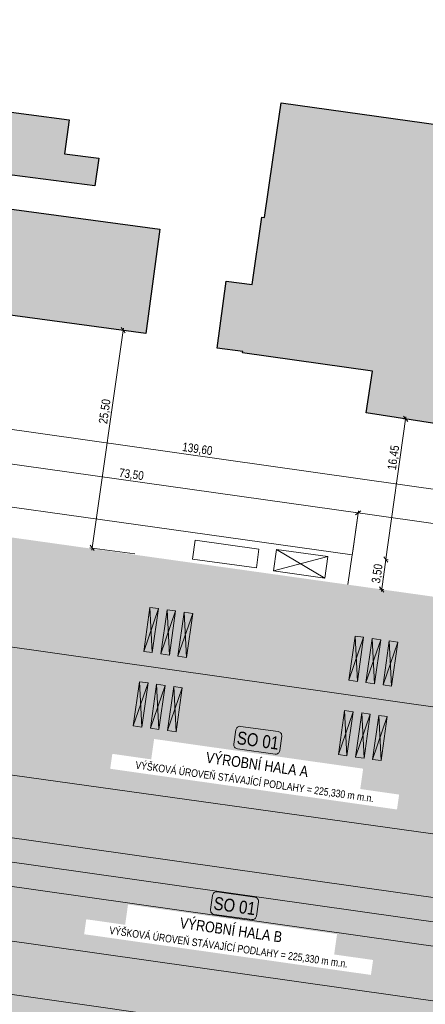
# Model space of a CAD drawing. Header units: millimetres. Extents: x -594446 to -568348, y -1168850 to -1168131.
# Tile 7 of 17: x -594168 to -594121, y -1168674 to -1168560. Entities that reach past the tile are written whole.
import ezdxf
from ezdxf.enums import TextEntityAlignment as Align

# ---------------------------------------------------------------- set-up
doc = ezdxf.new("R2010")
doc.units = ezdxf.units.MM
doc.linetypes.add('ČÁRKOVANÁ', pattern=[19.05, 12.7, -6.35])
doc.layers.get('0').update_dxf_attribs({"color": 250})
for name, color, linetype, lineweight in [('A99_N_kce-pohl', 1, 'Continuous', 9), ('A99_S_kce-rez-ten', 6, 'Continuous', 20), ('N_popis', 10, 'Continuous', 13), ('S_kce_pohled', 7, 'Continuous', 18), ('Sit_objekty', 10, 'Continuous', 13), ('taf katastr', 5, 'Continuous', 25), ('taf katastr_objekty', 211, 'Continuous', 18)]:
    doc.layers.add(name, color=color, linetype=linetype, lineweight=lineweight)
doc.styles.add('AT_popis', font='ARIALN.TTF', dxfattribs={"height": 2})
doc.styles.add('narow', font='ARIALN.TTF')
doc.styles.get("Standard").update_dxf_attribs({"font": 'ARIALN.TTF'})
doc.linetypes.add('INTSYSLNK', pattern='A,5,-2,[133,ltypeshp.shx,S=1,R=0,X=-2,Y=0],5', length=12)
doc.dimstyles.new('M - situace', dxfattribs={"dimtxt": 1, "dimasz": 0.55, "dimexe": 0.25, "dimexo": 0.5, "dimgap": 0.1, "dimtad": 1, "dimrnd": 0.05, "dimzin": 0, "dimtxsty": 'Standard', "dimblk": 'OBLIQUE', "dimcen": 0.09, "dimdle": 0.25, "dimclrd": 256, "dimclre": 256, "dimclrt": 256, "dimadec": 0, "dimazin": 0, "dimtfac": 1, "dimtmove": 1, "dimatfit": 0, "dimldrblk": 'OBLIQUE', "dimfxl": 0, "dimtolj": 1, "dimtzin": 0, "dimlwd": 5, "dimlwe": 5, "dimarcsym": 0})

# ---------------------------------------------------------------- blocks, each defined once
blk = doc.blocks.new('*U18')
at = {"true_color": 0xffffff}
h = blk.add_hatch(color=7, dxfattribs=at)
h.dxf.hatch_style = 1
edge = h.paths.add_edge_path()
edge.add_line((-0.734, 0.749), (0.734, 0.749))
edge.add_arc((0.734, 0.589), 0.16, 0, 90, ccw=False)
edge.add_line((0.894, 0.589), (0.894, 0.031))
edge.add_arc((0.734, 0.031), 0.16, -90, 0, ccw=False)
edge.add_line((0.734, -0.129), (-0.734, -0.129))
edge.add_arc((-0.734, 0.031), 0.16, 180, 270, ccw=False)
edge.add_line((-0.894, 0.031), (-0.894, 0.589))
edge.add_arc((-0.734, 0.589), 0.16, 90, 180, ccw=False)
blk.add_lwpolyline([(-0.734, 0.749), (0.734, 0.749, -0.414214), (0.894, 0.589), (0.894, 0.031, -0.414214), (0.734, -0.129), (-0.734, -0.129, -0.414214), (-0.894, 0.031), (-0.894, 0.589, -0.414214)], format="xyb", close=True)
at = {"style": 'narow'}
blk.add_attdef('OBJEKT', text='', height=0.5, dxfattribs=at).set_placement((0.009, 0.053), align=Align.CENTER)
blk = doc.blocks.new('_Oblique')
at = {"color": 0, "linetype": 'ByBlock', "lineweight": -2}
blk.add_line((-0.5, -0.5), (0.5, 0.5), dxfattribs=at)
blk = doc.blocks.new('*D59')
at = {"layer": 'Defpoints', "color": 0, "transparency": 16777216}
for p in [(-594203.71, -1168614.97), (-594063.77, -1168622.42), (-594065.5, -1168634.61)]:
    blk.add_point(p, dxfattribs=at)
at = {"layer": 'S_kce_pohled', "lineweight": 5, "transparency": 16777216}
for p, q in [((-594202.68, -1168607.73), (-594201.94, -1168602.54)), ((-594202.22, -1168602.75), (-594063.52, -1168622.46)), ((-594064.47, -1168627.37), (-594063.73, -1168622.17))]:
    blk.add_line(p, q, dxfattribs=at)
at = {"layer": 'S_kce_pohled', "lineweight": 5, "transparency": 16777216, "xscale": 0.55, "yscale": 0.55, "zscale": 0.55}
for p, rotation in [((-594201.98, -1168602.78), 171.9128774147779), ((-594063.77, -1168622.42), 351.9128774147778)]:
    blk.add_blockref('_Oblique', p, dxfattribs=dict(at, rotation=rotation))
at = {"layer": 'S_kce_pohled', "transparency": 16777216, "insert": (-594146.96, -1168609.89), "char_height": 1, "attachment_point": 5, "rotation": 351.9129}
blk.add_mtext('\\A1;139,60', dxfattribs=at)
blk = doc.blocks.new('*D71')
at = {"layer": 'Defpoints', "color": 0, "transparency": 16777216}
for p in [(-594155.57, -1168596.05), (-594152.94, -1168596.42), (-594065.5, -1168634.61)]:
    blk.add_point(p, dxfattribs=at)
at = {"layer": 'S_kce_pohled', "lineweight": 5, "transparency": 16777216}
for p, q in [((-594159.19, -1168621.55), (-594155.53, -1168595.8)), ((-594153.44, -1168596.35), (-594155.82, -1168596.01)), ((-594154.21, -1168622), (-594159.41, -1168621.27))]:
    blk.add_line(p, q, dxfattribs=at)
at = {"layer": 'S_kce_pohled', "lineweight": 5, "transparency": 16777216, "xscale": 0.55, "yscale": 0.55, "zscale": 0.55}
for p, rotation in [((-594155.57, -1168596.05), 81.91287741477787), ((-594159.16, -1168621.3), 261.9128774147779)]:
    blk.add_blockref('_Oblique', p, dxfattribs=dict(at, rotation=rotation))
at = {"layer": 'S_kce_pohled', "transparency": 16777216, "insert": (-594157.62, -1168605.48), "char_height": 1, "attachment_point": 5, "rotation": 81.9129}
blk.add_mtext('\\A1;25,50', dxfattribs=at)
blk = doc.blocks.new('*D80')
at = {"layer": 'Defpoints', "color": 0, "transparency": 16777216}
for p in [(-594128.34, -1168617.24), (-594129.03, -1168622.16), (-594065.01, -1168631.16)]:
    blk.add_point(p, dxfattribs=at)
at = {"layer": 'S_kce_pohled', "lineweight": 5, "transparency": 16777216}
for p, q in [((-594128.96, -1168621.67), (-594128.3, -1168616.99)), ((-594064.07, -1168626.27), (-594128.59, -1168617.2)), ((-594064.94, -1168630.66), (-594064.28, -1168625.99))]:
    blk.add_line(p, q, dxfattribs=at)
at = {"layer": 'S_kce_pohled', "lineweight": 5, "transparency": 16777216, "xscale": 0.55, "yscale": 0.55, "zscale": 0.55}
for p, rotation in [((-594128.34, -1168617.24), 171.9995643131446), ((-594064.32, -1168626.23), 351.9995643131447)]:
    blk.add_blockref('_Oblique', p, dxfattribs=dict(at, rotation=rotation))
at = {"layer": 'S_kce_pohled', "transparency": 16777216, "insert": (-594096.23, -1168621.04), "char_height": 1, "attachment_point": 5, "rotation": 351.9996}
blk.add_mtext('\\A1;64,65', dxfattribs=at)
blk = doc.blocks.new('*D84')
at = {"layer": 'Defpoints', "color": 0, "transparency": 16777216}
for p in [(-594125.11, -1168622.64), (-594125.11, -1168622.64), (-594126.36, -1168626)]:
    blk.add_point(p, dxfattribs=at)
at = {"layer": 'S_kce_pohled', "lineweight": 5, "transparency": 16777216}
for p, q in [((-594125.63, -1168626.36), (-594125.08, -1168622.39)), ((-594125.11, -1168622.64), (-594124.86, -1168622.67)), ((-594125.87, -1168626.07), (-594125.35, -1168626.14))]:
    blk.add_line(p, q, dxfattribs=at)
at = {"layer": 'S_kce_pohled', "lineweight": 5, "transparency": 16777216, "xscale": 0.55, "yscale": 0.55, "zscale": 0.55}
for p, rotation in [((-594125.11, -1168622.64), 81.99956431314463), ((-594125.6, -1168626.11), 261.9995643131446)]:
    blk.add_blockref('_Oblique', p, dxfattribs=dict(at, rotation=rotation))
at = {"layer": 'S_kce_pohled', "transparency": 16777216, "insert": (-594126.05, -1168624.28), "char_height": 1, "attachment_point": 5, "rotation": 81.9996}
blk.add_mtext('\\A1;3,50', dxfattribs=at)
blk = doc.blocks.new('*D85')
at = {"layer": 'Defpoints', "color": 0, "transparency": 16777216}
for p in [(-594122.82, -1168606.34), (-594122.82, -1168606.34), (-594125.32, -1168622.61)]:
    blk.add_point(p, dxfattribs=at)
at = {"layer": 'S_kce_pohled', "lineweight": 5, "transparency": 16777216}
for p, q in [((-594125.15, -1168622.89), (-594122.79, -1168606.1)), ((-594122.82, -1168606.34), (-594123.07, -1168606.31)), ((-594125.11, -1168622.64), (-594124.86, -1168622.67))]:
    blk.add_line(p, q, dxfattribs=at)
at = {"layer": 'S_kce_pohled', "lineweight": 5, "transparency": 16777216, "xscale": 0.55, "yscale": 0.55, "zscale": 0.55}
for p, rotation in [((-594122.82, -1168606.34), 81.99956431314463), ((-594125.11, -1168622.64), 261.9995643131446)]:
    blk.add_blockref('_Oblique', p, dxfattribs=dict(at, rotation=rotation))
at = {"layer": 'S_kce_pohled', "transparency": 16777216, "insert": (-594124.16, -1168610.83), "char_height": 1, "attachment_point": 5, "rotation": 81.9996}
blk.add_mtext('\\A1;16,45', dxfattribs=at)
blk = doc.blocks.new('*D86')
at = {"layer": 'Defpoints', "color": 0, "transparency": 16777216}
for p in [(-594202.29, -1168615.33), (-594128.34, -1168617.24), (-594129.51, -1168625.56)]:
    blk.add_point(p, dxfattribs=at)
at = {"layer": 'S_kce_pohled', "lineweight": 5, "transparency": 16777216}
for p, q in [((-594201.81, -1168611.96), (-594201.08, -1168606.76)), ((-594201.36, -1168606.97), (-594128.09, -1168617.27)), ((-594129.03, -1168622.19), (-594128.3, -1168616.99))]:
    blk.add_line(p, q, dxfattribs=at)
at = {"layer": 'S_kce_pohled', "lineweight": 5, "transparency": 16777216, "xscale": 0.55, "yscale": 0.55, "zscale": 0.55}
for p, rotation in [((-594201.12, -1168607.01), 171.9995643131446), ((-594128.34, -1168617.24), 351.9995643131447)]:
    blk.add_blockref('_Oblique', p, dxfattribs=dict(at, rotation=rotation))
at = {"layer": 'S_kce_pohled', "transparency": 16777216, "insert": (-594154.61, -1168612.84), "char_height": 1, "attachment_point": 5, "rotation": 351.9996}
blk.add_mtext('\\A1;73,50', dxfattribs=at)

msp = doc.modelspace()

# ---------------------------------------------------------------- hatches: boundary and pattern name
at = {"layer": 'taf katastr_objekty', "lineweight": 0, "true_color": 0xc7c8ca}
h = msp.add_hatch(color=9, dxfattribs=at)
h.dxf.hatch_style = 1
h.paths.add_polyline_path([(-594186.84, -1168568.15), (-594175.87, -1168569.78), (-594161.8, -1168571.66), (-594162.34, -1168575.58), (-594158.37, -1168576.08), (-594158.83, -1168579.287), (-594176.84, -1168577), (-594177.36, -1168580.82), (-594151.32, -1168584.32), (-594152.94, -1168596.42), (-594178.98, -1168592.92), (-594178.96, -1168592.76), (-594209.36, -1168588.27), (-594206.07, -1168565.3), (-594204.94, -1168565.47), (-594204.39, -1168561.58), (-594202.32, -1168560.03), (-594187.93, -1168562.09), (-594186.27, -1168564.1)])
h.paths.add_polyline_path([(-594269.31, -1168572.62), (-594250.55, -1168575.65), (-594251.43, -1168582.62), (-594251.69, -1168584.12), (-594270.33, -1168580.8), (-594270.15, -1168579.32)])
h.paths.add_polyline_path([(-594139.49, -1168582.93), (-594139.16, -1168582.98), (-594138.21, -1168576.3), (-594137.26, -1168569.67), (-594100.23, -1168574.87), (-594101.13, -1168581.54), (-594101.86, -1168586.99), (-594102.14, -1168589.07), (-594094.42, -1168590.16), (-594079.05, -1168592.28), (-594065.87, -1168594.11), (-594067.85, -1168608.24), (-594104.06, -1168603.09), (-594114.83, -1168601.56), (-594115.74, -1168607.43), (-594127.4, -1168605.64), (-594126.68, -1168600.78), (-594141.71, -1168598.66), (-594141.69, -1168598.5), (-594144.66, -1168598.12), (-594143.62, -1168590.34), (-594140.59, -1168590.73)])
h.paths.add_polyline_path([(-594048.81, -1168585.87), (-594045.79, -1168586.27), (-594021.17, -1168589.77), (-594024.98, -1168617.21), (-594039.79, -1168615.13), (-594039.9, -1168615.88), (-594041.4, -1168615.67), (-594041.3, -1168614.92), (-594049.45, -1168613.78), (-594046.72, -1168593.24), (-594049.74, -1168592.84)])
h.paths.add_polyline_path([(-593998.04, -1168620.92), (-593997.63, -1168617.8), (-593997.45, -1168616.39), (-593996.04, -1168605.55), (-593994.78, -1168597.12), (-593984.26, -1168598.57), (-593987.54, -1168622.36)])
h.paths.add_polyline_path([(-593957.43, -1168614.35), (-593947.49, -1168615.74), (-593949.16, -1168627.77), (-593959.1, -1168626.38)])
h.paths.add_polyline_path([(-593952.02, -1168596.49), (-593944.25, -1168597.64), (-593946.41, -1168609.47), (-593954.33, -1168608.3)])
h.paths.add_polyline_path([(-593877.8, -1168645.47), (-593876.84, -1168638.38), (-593886.38, -1168637.02), (-593887.37, -1168644.11)])
h.paths.add_polyline_path([(-593893.91, -1168657.65), (-593893.68, -1168657.66), (-593893.55, -1168656.69), (-593879.68, -1168658.65), (-593879.81, -1168659.63), (-593879.58, -1168659.67), (-593884.56, -1168694.44), (-593884.79, -1168694.41), (-593884.86, -1168695.15), (-593898.88, -1168693.16), (-593898.84, -1168692.87), (-593899.02, -1168692.85)])
h.paths.add_polyline_path([(-594022.92, -1168637.03), (-593996.11, -1168641.11), (-593965.98, -1168644.98), (-593988.96, -1168811.13), (-593989.34, -1168811.07), (-594046.23, -1168803.12), (-594035.67, -1168727.86)])
h.paths.add_polyline_path([(-593947.81, -1168699.91), (-593929.18, -1168702.42), (-593937.88, -1168765.26), (-593956.31, -1168762.78)])
h.paths.add_polyline_path([(-593905.24, -1168705.57), (-593892.82, -1168707.61), (-593900.92, -1168767.22), (-593913.31, -1168765.53), (-593910.92, -1168747.76), (-593918.56, -1168746.717), (-593917.69, -1168740.367), (-593910.06, -1168741.39)])
h.paths.add_polyline_path([(-593913.88, -1168769.53), (-593913.31, -1168765.53), (-593900.92, -1168767.22), (-593908.62, -1168824.03), (-593923.59, -1168822.04), (-593918.16, -1168781.28), (-593922.81, -1168780.61), (-593921.82, -1168773.24), (-593917.13, -1168773.9), (-593916.51, -1168769.22)])
h.paths.add_polyline_path([(-593962.39, -1168807.3), (-593956.31, -1168762.78), (-593937.88, -1168765.26), (-593944.17, -1168809.8)])
h.paths.add_polyline_path([(-594047.11, -1168829.75), (-593986.5, -1168838.16), (-593988.24, -1168850.39), (-594048.53, -1168842.05)])
h.paths.add_polyline_path([(-594066.4, -1168747.71), (-594041.79, -1168751.12), (-594046.85, -1168787.37), (-594071.08, -1168783.95), (-594071.47, -1168783.9)])
h.paths.add_polyline_path([(-594232.81, -1168736.78), (-594230.835, -1168722.595), (-594085.41, -1168733.67), (-594090.54, -1168770.52), (-594102.92, -1168768.78), (-594234.68, -1168750.26)])
h.paths.add_polyline_path([(-594215.53, -1168696.421), (-594226.995, -1168694.784), (-594229.566, -1168713.401), (-594102.017, -1168731.335), (-594085.41, -1168733.67), (-594230.835, -1168722.595), (-594227.02, -1168694.78), (-594255.74, -1168690.76), (-594252.9, -1168671.9), (-594239.326, -1168673.905), (-594239.49, -1168675.66), (-594213.133, -1168679.426)])
h.paths.add_polyline_path([(-594252.64, -1168734.01), (-594232.81, -1168736.78), (-594234.68, -1168750.26), (-594239.33, -1168749.62), (-594240.66, -1168759.26), (-594252.01, -1168757.7), (-594250.65, -1168747.71), (-594253.16, -1168747.35), (-594252.41, -1168741.8), (-594253.72, -1168741.62)])
h.paths.add_polyline_path([(-594277.08, -1168798.01), (-594269.61, -1168798.96), (-594269.84, -1168801.64), (-594270.35, -1168805.52), (-594255.52, -1168807.44), (-594256.64, -1168816.13), (-594261.55, -1168815.5), (-594279.01, -1168813.25)])
h.paths.add_polyline_path([(-594442.98, -1168752.3), (-594424.18, -1168754.87), (-594425.23, -1168761.77), (-594445.65, -1168758.91), (-594445.229, -1168755.93), (-594443.53, -1168756.17)])
h.paths.add_polyline_path([(-594389.88, -1168784.78), (-594390.43, -1168784.7), (-594390.1, -1168782.41), (-594387.35, -1168782.8), (-594387.4, -1168783.49), (-594382.86, -1168784.16), (-594384.8, -1168798), (-594391.59, -1168797.05)])
h = msp.add_hatch(color=9, dxfattribs=at)
h.dxf.hatch_style = 1
h.paths.add_polyline_path([(-594076.178, -1168667.453), (-594076.351, -1168667.636), (-594077.226, -1168673.793), (-594077.059, -1168673.61)], flags=17)
h.paths.add_polyline_path([(-594076.9, -1168658.49), (-594077.17, -1168660.44), (-594075.386, -1168660.83), (-594077.245, -1168660.566)], flags=17)
h.paths.add_polyline_path([(-594213.119, -1168679.417), (-594215.535, -1168696.435), (-594082.89, -1168715.55), (-594082.734, -1168714.427), (-594079.917, -1168714.828), (-594079.231, -1168709.997), (-594082.06, -1168709.594), (-594075.25, -1168660.71), (-594077.245, -1168660.564), (-594076.9, -1168658.49), (-594069.026, -1168659.585), (-594065.49, -1168634.56), (-594203.786, -1168615.123), (-594207.586, -1168642.154), (-594219.37, -1168640.5), (-594224.71, -1168677.83)])

# ---------------------------------------------------------------- linework, layer by layer
at = {"layer": 'A99_N_kce-pohl', "color": 7, "linetype": 'Continuous', "lineweight": 9}
for points in [[(-594152.179, -1168633.446), (-594153.169, -1168633.307), (-594152.451, -1168628.197), (-594151.461, -1168628.336)], [(-594150.198, -1168633.725), (-594151.188, -1168633.585), (-594150.47, -1168628.476), (-594149.48, -1168628.615)], [(-594148.218, -1168634.003), (-594149.208, -1168633.864), (-594148.49, -1168628.754), (-594147.499, -1168628.893)], [(-594128.411, -1168636.777), (-594129.401, -1168636.638), (-594128.683, -1168631.528), (-594127.693, -1168631.667)], [(-594126.43, -1168637.055), (-594127.421, -1168636.916), (-594126.702, -1168631.806), (-594125.712, -1168631.945)], [(-594124.45, -1168637.333), (-594125.44, -1168637.194), (-594124.722, -1168632.084), (-594123.732, -1168632.224)], [(-594153.391, -1168642.074), (-594154.382, -1168641.935), (-594153.663, -1168636.825), (-594152.673, -1168636.964)], [(-594151.411, -1168642.352), (-594152.401, -1168642.213), (-594151.683, -1168637.103), (-594150.693, -1168637.243)], [(-594149.43, -1168642.631), (-594150.421, -1168642.492), (-594149.702, -1168637.382), (-594148.712, -1168637.521)]]:
    msp.add_lwpolyline(points, close=True, dxfattribs=at)
at = {"layer": 'A99_N_kce-pohl', "color": 7, "linetype": 'ČÁRKOVANÁ', "lineweight": 9, "ltscale": 10}
for points in [[(-594153.169, -1168633.307), (-594151.461, -1168628.336)], [(-594152.179, -1168633.446), (-594152.451, -1168628.197)], [(-594151.188, -1168633.585), (-594149.48, -1168628.615)], [(-594150.198, -1168633.725), (-594150.47, -1168628.476)], [(-594149.208, -1168633.864), (-594147.499, -1168628.893)], [(-594148.218, -1168634.003), (-594148.49, -1168628.754)], [(-594129.401, -1168636.638), (-594127.693, -1168631.667)], [(-594128.411, -1168636.777), (-594128.683, -1168631.528)], [(-594127.421, -1168636.916), (-594125.712, -1168631.945)], [(-594126.43, -1168637.055), (-594126.702, -1168631.806)], [(-594125.44, -1168637.194), (-594123.732, -1168632.224)], [(-594124.45, -1168637.333), (-594124.722, -1168632.084)], [(-594153.391, -1168642.074), (-594153.663, -1168636.825)], [(-594154.382, -1168641.935), (-594152.673, -1168636.964)], [(-594152.401, -1168642.213), (-594150.693, -1168637.243)], [(-594151.411, -1168642.352), (-594151.683, -1168637.103)], [(-594150.421, -1168642.492), (-594148.712, -1168637.521)], [(-594149.43, -1168642.631), (-594149.702, -1168637.382)]]:
    msp.add_lwpolyline(points, dxfattribs=at)
at = {"layer": 'A99_S_kce-rez-ten', "color": 7, "lineweight": 9}
for points in [[(-594140.121, -1168623.613), (-594139.819, -1168621.437), (-594147.212, -1168620.412), (-594147.514, -1168622.587)], [(-594132.19, -1168624.79), (-594131.846, -1168622.312), (-594137.796, -1168621.486), (-594138.14, -1168623.965)]]:
    msp.add_lwpolyline(points, close=True, dxfattribs=at)
at = {"layer": 'A99_S_kce-rez-ten', "color": 7, "linetype": 'Continuous', "lineweight": 5, "ltscale": 5}
for points in [[(-594132.19, -1168624.79), (-594137.796, -1168621.486)], [(-594131.846, -1168622.312), (-594138.14, -1168623.965)]]:
    msp.add_lwpolyline(points, dxfattribs=at)
at = {"layer": 'S_kce_pohled'}
for p, q in [((-594205.495, -1168627.544), (-594067.284, -1168647.183)), ((-594077.17, -1168660.44), (-594207.571, -1168642.156)), ((-594222.057, -1168659.285), (-594078.072, -1168679.744))]:
    msp.add_line(p, q, dxfattribs=at)
at = {"layer": 'S_kce_pohled', "linetype": 'INTSYSLNK', "ltscale": 0.075}
msp.add_lwpolyline([(-594129.507, -1168625.561), (-594129.01, -1168622.094), (-594201.799, -1168611.893), (-594202.286, -1168615.333)], dxfattribs=at)
at = {"layer": 'taf katastr', "color": 5, "true_color": 0x0000fa}
for points in [[(-594186.84, -1168568.15), (-594175.87, -1168569.78), (-594161.8, -1168571.66), (-594162.34, -1168575.58), (-594158.37, -1168576.08), (-594158.83, -1168579.287), (-594176.84, -1168577), (-594177.36, -1168580.82), (-594151.32, -1168584.32), (-594152.94, -1168596.42), (-594178.98, -1168592.92), (-594178.96, -1168592.76), (-594209.36, -1168588.27), (-594206.07, -1168565.3), (-594204.94, -1168565.47), (-594204.39, -1168561.58), (-594202.32, -1168560.03), (-594187.93, -1168562.09), (-594186.27, -1168564.1)], [(-594139.49, -1168582.93), (-594139.16, -1168582.98), (-594138.21, -1168576.3), (-594137.26, -1168569.67), (-594100.23, -1168574.87), (-594101.13, -1168581.54), (-594101.86, -1168586.99), (-594102.14, -1168589.07), (-594094.42, -1168590.16), (-594079.05, -1168592.28), (-594065.87, -1168594.11), (-594067.85, -1168608.24), (-594104.06, -1168603.09), (-594114.83, -1168601.56), (-594115.74, -1168607.43), (-594127.4, -1168605.64), (-594126.68, -1168600.78), (-594141.71, -1168598.66), (-594141.69, -1168598.5), (-594144.66, -1168598.12), (-594143.62, -1168590.34), (-594140.59, -1168590.73)]]:
    msp.add_lwpolyline(points, close=True, dxfattribs=at)

# ---------------------------------------------------------------- dimensions: what is measured, and where the dimension line sits
at = {"layer": 'S_kce_pohled'}
for base, p1, p2, angle, picture, middle in [((-594155.57, -1168596.046), (-594065.497, -1168634.609), (-594152.94, -1168596.42), 81.91288, '*D71', (-594156.925, -1168605.582)), ((-594063.765, -1168622.422), (-594203.709, -1168614.97), (-594065.497, -1168634.609), 351.91288, '*D59', (-594147.062, -1168610.586)), ((-594122.822, -1168606.343), (-594125.319, -1168622.611), (-594122.822, -1168606.343), 81.99956, '*D85', (-594123.467, -1168610.932)), ((-594128.337, -1168617.237), (-594202.286, -1168615.333), (-594129.507, -1168625.561), 351.99956, '*D86', (-594154.703, -1168613.531))]:
    dim = msp.add_linear_dim(base=base, p1=p1, p2=p2, angle=angle, dimstyle='M - situace', dxfattribs=at)
    dim.commit()
    dim.dimension.update_dxf_attribs({"geometry": picture, "text_midpoint": middle, "dimtype": 160})
for base, p1, p2, angle, picture, middle in [((-594128.339, -1168617.237), (-594065.01, -1168631.16), (-594129.031, -1168622.162), 351.99956, '*D80', (-594096.231, -1168621.042)), ((-594125.112, -1168622.64), (-594126.365, -1168626.002), (-594125.112, -1168622.64), 81.99956, '*D84', (-594126.05, -1168624.277))]:
    dim = msp.add_linear_dim(base=base, p1=p1, p2=p2, angle=angle, dimstyle='M - situace', dxfattribs=at)
    dim.commit()
    dim.dimension.update_dxf_attribs({"geometry": picture, "text_midpoint": middle})

# ---------------------------------------------------------------- next in the draw order: texts
at = {"layer": 'N_popis', "color": 7, "char_height": 1.25, "width": 23.21608, "attachment_point": 2, "rotation": 351.91288, "style": 'AT_popis', "bg_fill": 2}
for s, insert in [('VÝROBNÍ HALA A', (-594139.946, -1168645.799)), ('VÝROBNÍ HALA B', (-594142.968, -1168664.989))]:
    msp.add_mtext(s, dxfattribs=dict(at, insert=insert))

# ---------------------------------------------------------------- next in the draw order: texts
at = {"layer": 'N_popis', "color": 7, "char_height": 0.875, "width": 32.69282, "attachment_point": 2, "rotation": 351.91288, "style": 'AT_popis', "bg_fill": 2}
for insert in [(-594140.255, -1168647.978), (-594143.277, -1168667.167)]:
    msp.add_mtext('VÝŠKOVÁ ÚROVEŇ STÁVAJÍCÍ PODLAHY = 225,330 m m.n.', dxfattribs=dict(at, insert=insert))

# ---------------------------------------------------------------- next in the draw order: linework, layer by layer
at = {"layer": 'A99_N_kce-pohl', "color": 7, "linetype": 'Continuous', "lineweight": 9}
for points in [[(-594129.625, -1168645.414), (-594130.615, -1168645.275), (-594129.897, -1168640.165), (-594128.907, -1168640.305)], [(-594127.644, -1168645.693), (-594128.635, -1168645.553), (-594127.916, -1168640.444), (-594126.926, -1168640.583)], [(-594125.664, -1168645.971), (-594126.654, -1168645.832), (-594125.936, -1168640.722), (-594124.946, -1168640.861)]]:
    msp.add_lwpolyline(points, close=True, dxfattribs=at)
at = {"layer": 'A99_N_kce-pohl', "color": 7, "linetype": 'ČÁRKOVANÁ', "lineweight": 9, "ltscale": 10}
for points in [[(-594130.615, -1168645.275), (-594128.907, -1168640.305)], [(-594129.625, -1168645.414), (-594129.897, -1168640.165)], [(-594128.635, -1168645.553), (-594126.926, -1168640.583)], [(-594127.644, -1168645.693), (-594127.916, -1168640.444)], [(-594126.654, -1168645.832), (-594124.946, -1168640.861)], [(-594125.664, -1168645.971), (-594125.936, -1168640.722)]]:
    msp.add_lwpolyline(points, dxfattribs=at)
at = {"layer": 'Sit_objekty', "color": 7}
for p, q in [((-594083.086, -1168667.052), (-594213.922, -1168648.462)), ((-594083.478, -1168669.81), (-594214.314, -1168651.219)), ((-594083.87, -1168672.567), (-594214.705, -1168653.976)), ((-594085.618, -1168684.873), (-594216.454, -1168666.283))]:
    msp.add_line(p, q, dxfattribs=at)

# ---------------------------------------------------------------- next in the draw order: block references
at = {"layer": 'N_popis', "xscale": 3, "yscale": 3, "zscale": 3, "rotation": 351.9999999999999}
for p in [(-594140.085, -1168644.525), (-594142.783, -1168663.723)]:
    msp.add_blockref('*U18', p, dxfattribs=at).add_auto_attribs({'OBJEKT': 'SO 01'})

doc.saveas('drawing.dxf')
